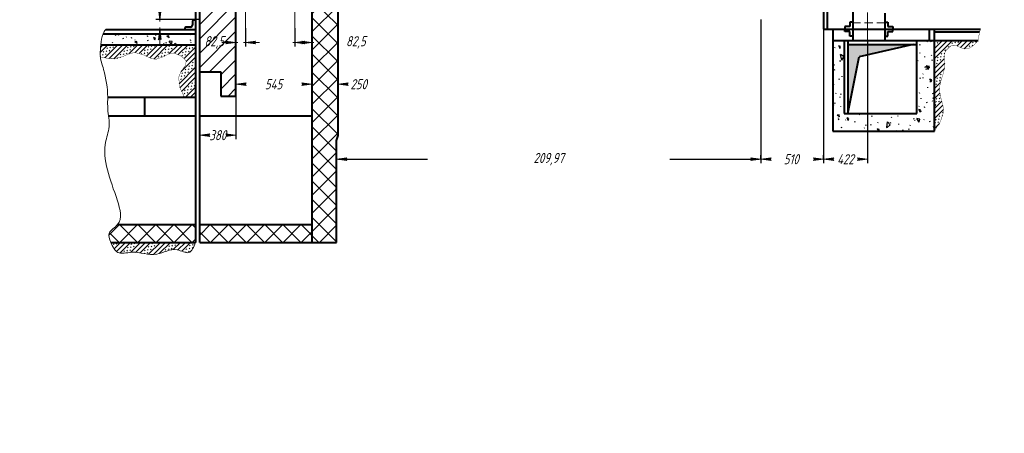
# Model space of a CAD drawing. Header units: millimetres. Extents: x 0 to 841, y 0 to 594.
# Tile 1 of 6: x 0 to 487, y 0 to 205. Entities that reach past the tile are written whole.
import ezdxf

# ---------------------------------------------------------------- set-up
doc = ezdxf.new("R2010")
doc.units = ezdxf.units.MM
for name, pattern in [('K5LT32768', [0]), ('K5LT32769', [0]), ('K5LT_AXLED', [19.5, 15, -1.5, 1.5, -1.5]), ('K5LT_BASIC', [0]), ('K5LT_DASHED', [6, 4, -2]), ('K5LT_THIN', [0]), ('K5LT_THIN_INCLUDED_TO_HATCHING', [0])]:
    doc.linetypes.add(name, pattern=pattern)
doc.styles.add('KDIMTEXTSTYLE', font='GOST_AU.SHX', dxfattribs={"width": 0.96, "oblique": 15, "height": 5})
doc.dimstyles.new('KDIMSTYLE (1.00)', dxfattribs={"dimtxt": 5, "dimasz": 1, "dimexe": 2, "dimexo": 0, "dimgap": 1, "dimtad": 1, "dimtxsty": 'KDIMTEXTSTYLE', "dimsah": 1, "dimcen": 0, "dimdle": 1, "dimadec": 0, "dimazin": 0, "dimtfac": 0.667, "dimtmove": 0, "dimatfit": 3, "dimfxl": 0, "dimtvp": 1, "dimtolj": 1, "dimtzin": 0, "dimarcsym": 0})
pattern_1 = [(40, (7.66, 6.428), (-20.5692, 24.5134), [2, -30]), (130, (9.193, 7.713), (-24.5134, -20.5692), [2, -30]), (85, (7.66, 6.428), (-20.5688, 24.513), [2.828, -42.426]), (60, (9.193, 7.713), (-27.7128, 16), [2, -30]), (150, (10.192, 9.445), (-16, -27.7128), [2, -30]), (105, (9.193, 7.713), (-27.7123, 15.9997), [2.828, -42.426]), (80, (16.853, 14.141), (-26.0974, 4.6017), [1.5, -25]), (170, (17.114, 15.618), (-4.6017, -26.0974), [1.5, -25]), (125, (16.853, 14.141), (-26.09695, 4.6016), [2.121, -35.355]), (100, (-18.796, -15.771), (-15.7569, -2.77837), [1, -15]), (190, (-18.97, -14.787), (2.77837, -15.7569), [1, -15]), (145, (-18.796, -15.771), (-15.75733, -2.77844), [1.414, -21.213]), (70, (1.233, 14.088), (-15.0351, 5.4723), [1, -15]), (160, (1.575, 15.028), (-5.4723, -15.0351), [1, -15]), (115, (1.233, 14.088), (-15.03547, 5.47246), [1.414, -21.213]), (85, (0, 0), (-9.35186, 7.84492), [0.3, -10]), (65, (0, 0), (-2.41845, 6.64463), [0.3, -10]), (105, (0, 0), (-6.193075, 7.658056), [0.5, -12]), (110, (0, 0), (-7.94593, 1.36463), [0.5, -7])]

# ---------------------------------------------------------------- blocks, each defined once
blk = doc.blocks.new('U1')
at = {"color": 7, "linetype": 'K5LT32769', "lineweight": 18}
for p, q in [((46.67, 93.69), (46.32, 93.34)), ((47.82, 93.6), (48.17, 93.96)), ((55.42, 93.78), (55.07, 93.43)), ((56.57, 93.69), (56.92, 94.05)), ((58.42, 94.31), (58.07, 93.96)), ((65.41, 92.63), (65.05, 92.28)), ((65.32, 93.78), (65.67, 94.13)), ((66.56, 92.54), (66.91, 92.9)), ((67.18, 94.4), (66.82, 94.05)), ((68.32, 94.31), (68.42, 94.4)), ((74.16, 92.72), (73.8, 92.37)), ((75.31, 92.63), (75.66, 92.98)), ((75.84, 94.4), (75.57, 94.13)), ((77.16, 93.25), (76.81, 92.9)), ((77.07, 94.4), (77.08, 94.4)), ((84.06, 92.72), (84.41, 93.07)), ((85.91, 93.34), (85.56, 92.98)), ((46.23, 92.02), (46.4, 92.19)), ((51.88, 90.24), (51.53, 89.89)), ((53.03, 90.16), (53.39, 90.51)), ((53.65, 92.01), (53.3, 91.66)), ((54.89, 90.77), (54.54, 90.42)), ((54.8, 91.92), (55.15, 92.28)), ((56.66, 92.54), (56.3, 92.19)), ((61.87, 89.1), (61.67, 88.9)), ((61.78, 90.24), (62.14, 90.6)), ((63.02, 89.01), (63.37, 89.36)), ((63.64, 90.86), (63.29, 90.51)), ((63.55, 92.01), (63.9, 92.37)), ((64.79, 90.77), (65.14, 91.13)), ((72.39, 90.95), (72.04, 90.6)), ((73.54, 90.86), (73.89, 91.22)), ((75.4, 91.48), (75.04, 91.13)), ((82.38, 89.8), (82.03, 89.45)), ((82.29, 90.95), (82.64, 91.31)), ((83.53, 89.71), (83.88, 90.07)), ((84.15, 91.57), (83.79, 91.22)), ((85.29, 91.48), (85.65, 91.84))]:
    blk.add_line(p, q, dxfattribs=at)
at = {"color": 7, "linetype": 'K5LT32768', "lineweight": 18}
for p, q in [((49.85, 94.4), (46.7, 91.25)), ((52.33, 94.4), (47.85, 89.93)), ((54.8, 94.4), (49.55, 89.15)), ((54.83, 89.48), (59.75, 94.4)), ((57.32, 89.5), (62.23, 94.4)), ((59.55, 89.25), (64.7, 94.4)), ((69.65, 94.4), (63.82, 88.57)), ((72.13, 94.4), (66.16, 88.43)), ((74.6, 94.4), (69.08, 88.88)), ((76.02, 90.86), (79.55, 94.4)), ((78.3, 90.67), (82.03, 94.4)), ((80.17, 90.06), (84.5, 94.4))]:
    blk.add_line(p, q, dxfattribs=at)
blk = doc.blocks.new('U2')
at = {"color": 7, "linetype": 'K5LT32768', "lineweight": 18}
for p, q in [((39.83, 188.33), (43.69, 192.18)), ((40.09, 191.05), (41.21, 192.18)), ((48.64, 192.18), (42.11, 185.65)), ((51.11, 192.18), (44.27, 185.33)), ((53.59, 192.18), (46.66, 185.25)), ((54.03, 187.67), (58.54, 192.18)), ((57.16, 188.33), (61.01, 192.18)), ((59.25, 187.94), (63.49, 192.18)), ((68.44, 192.18), (62.69, 186.44)), ((70.91, 192.18), (64.4, 185.67)), ((73.39, 192.18), (66.31, 185.11)), ((73.88, 187.72), (78.34, 192.18)), ((76.63, 188), (80.81, 192.18)), ((78.45, 187.34), (83.29, 192.18)), ((87, 190.94), (81.41, 185.36)), ((87, 185.99), (79.87, 178.87)), ((87, 188.47), (82.41, 183.88)), ((78.86, 172.9), (87, 181.04)), ((79.32, 170.89), (87, 178.57)), ((79.99, 169.09), (87, 176.1)), ((87, 171.15), (82.08, 166.23)), ((87, 168.67), (84.56, 166.23))]:
    blk.add_line(p, q, dxfattribs=at)
at = {"color": 7, "linetype": 'K5LT32769', "lineweight": 18}
for p, q in [((43.05, 190.3), (43.4, 190.65)), ((44.9, 190.92), (44.55, 190.57)), ((44.81, 192.07), (44.93, 192.18)), ((46.05, 190.83), (46.4, 191.18)), ((53.65, 191.01), (53.3, 190.65)), ((54.8, 190.92), (55.15, 191.27)), ((56.66, 191.54), (56.3, 191.18)), ((63.55, 191.01), (63.9, 191.36)), ((64.79, 189.77), (65.14, 190.12)), ((65.41, 191.63), (65.05, 191.27)), ((66.56, 191.54), (66.91, 191.89)), ((73.54, 189.86), (73.89, 190.21)), ((74.16, 191.71), (73.8, 191.36)), ((75.4, 190.48), (75.04, 190.12)), ((75.31, 191.63), (75.66, 191.98)), ((77.1, 192.18), (76.81, 191.89)), ((82.29, 189.95), (82.64, 190.3)), ((84.15, 190.57), (83.79, 190.21)), ((84.06, 191.71), (84.41, 192.07)), ((85.29, 190.48), (85.65, 190.83)), ((85.76, 192.18), (85.56, 191.98)), ((39.84, 187.1), (39.86, 187.12)), ((41.37, 187.38), (41.01, 187.03)), ((41.1, 185.88), (41.1, 185.88)), ((41.28, 188.53), (41.63, 188.89)), ((42.51, 187.29), (42.87, 187.65)), ((43.13, 189.15), (42.78, 188.8)), ((44.28, 189.06), (44.64, 189.42)), ((48.35, 185.7), (48.01, 185.37)), ((49.73, 185.85), (49.85, 185.97)), ((50.12, 187.47), (49.76, 187.12)), ((51.27, 187.38), (51.62, 187.74)), ((51.88, 189.24), (51.53, 188.89)), ((53.12, 188), (52.77, 187.65)), ((53.03, 189.15), (53.39, 189.5)), ((54.89, 189.77), (54.54, 189.42)), ((60.15, 187.61), (60.37, 187.83)), ((61.87, 188.09), (61.52, 187.74)), ((61.78, 189.24), (62.14, 189.59)), ((63.02, 188), (63.37, 188.36)), ((63.64, 189.86), (63.29, 189.5)), ((68.85, 186.41), (68.5, 186.06)), ((70, 186.32), (70.36, 186.68)), ((70.62, 188.18), (70.27, 187.83)), ((71.86, 186.94), (71.51, 186.59)), ((71.77, 188.09), (72.12, 188.44)), ((72.39, 189.95), (72.04, 189.59)), ((73.63, 188.71), (73.27, 188.36)), ((80.61, 187.03), (80.26, 186.68)), ((80.52, 188.18), (80.88, 188.53)), ((81.76, 186.94), (82.11, 187.29)), ((82.38, 188.8), (82.02, 188.44)), ((83.53, 188.71), (83.88, 189.06)), ((83.44, 179.96), (83.79, 180.31)), ((84.06, 181.81), (83.7, 181.46)), ((85.29, 180.58), (84.94, 180.22)), ((85.21, 181.73), (85.56, 182.08)), ((85.83, 183.58), (85.47, 183.23)), ((87, 182.28), (86.71, 181.99)), ((86.97, 183.49), (87, 183.52)), ((79.9, 176.42), (80.26, 176.78)), ((80.52, 178.28), (80.17, 177.93)), ((81.76, 177.04), (81.41, 176.69)), ((81.67, 178.19), (82.02, 178.54)), ((82.29, 180.05), (81.94, 179.69)), ((83.53, 178.81), (83.17, 178.46)), ((79.99, 175.27), (79.64, 174.92)), ((83.35, 171.21), (83.7, 171.56)), ((85.21, 171.83), (84.85, 171.47)), ((85.12, 172.98), (85.47, 173.33)), ((86.36, 171.74), (86.71, 172.09)), ((86.97, 173.59), (86.62, 173.24)), ((86.89, 174.74), (87, 174.86)), ((81.27, 166.65), (81.41, 166.79)), ((81.67, 168.29), (81.32, 167.94)), ((81.58, 169.44), (81.94, 169.79)), ((82.82, 168.2), (83.17, 168.56)), ((83.44, 170.06), (83.09, 169.71)), ((84.59, 169.97), (84.94, 170.32))]:
    blk.add_line(p, q, dxfattribs=at)
blk = doc.blocks.new('U3')
at = {"color": 7, "linetype": 'K5LT32768', "lineweight": 18}
for p, q in [((461.6, 194.31), (452.67, 185.38)), ((459.12, 194.31), (452.67, 187.86)), ((452.67, 190.33), (456.65, 194.31)), ((466.55, 194.31), (463.85, 191.62)), ((465.54, 190.83), (469.02, 194.31)), ((467.32, 190.13), (471.5, 194.31)), ((457.49, 185.26), (452.67, 180.43)), ((452.67, 177.96), (457.76, 183.05)), ((452.67, 175.48), (457.67, 180.49)), ((452.67, 170.53), (455.61, 173.48)), ((455.13, 170.51), (452.67, 168.06)), ((455.31, 168.23), (452.67, 165.58)), ((456.3, 164.27), (452.67, 160.63)), ((452.67, 158.16), (456.8, 162.29)), ((452.67, 155.68), (457.1, 160.11)), ((452.67, 150.73), (455.14, 153.21))]:
    blk.add_line(p, q, dxfattribs=at)
at = {"color": 7, "linetype": 'K5LT32769', "lineweight": 18}
for p, q in [((452.67, 192.81), (452.9, 193.04)), ((452.94, 194.31), (452.81, 194.19)), ((454.4, 193.31), (454.05, 192.95)), ((459.53, 191.01), (459.88, 191.36)), ((461.3, 192.77), (461.65, 193.13)), ((463.15, 193.39), (462.8, 193.04)), ((464.3, 193.31), (464.66, 193.66)), ((470.14, 191.71), (469.78, 191.36)), ((471.29, 191.63), (471.64, 191.98)), ((471.91, 193.48), (471.55, 193.13)), ((473.05, 193.39), (473.41, 193.75)), ((454.23, 185.7), (454.58, 186.06)), ((456.08, 186.32), (455.73, 185.97)), ((456, 187.47), (456.35, 187.83)), ((457.23, 186.23), (457.43, 186.43)), ((457.65, 187.89), (457.5, 187.74)), ((457.76, 189.24), (458.12, 189.59)), ((452.67, 184.15), (452.81, 184.29)), ((453.7, 182.7), (454.05, 183.05)), ((454.32, 184.55), (453.96, 184.2)), ((455.47, 184.47), (455.82, 184.82)), ((454.23, 175.8), (453.87, 175.45)), ((455.38, 175.72), (455.73, 176.07)), ((456, 177.57), (455.64, 177.22)), ((453.7, 172.8), (453.34, 172.45)), ((453.61, 173.95), (453.96, 174.3)), ((455.47, 174.57), (455.11, 174.21)), ((455.38, 165.82), (455.02, 165.46)), ((455.29, 166.97), (455.52, 167.2)), ((452.99, 162.19), (453.34, 162.55)), ((453.61, 164.05), (453.26, 163.7)), ((453.52, 165.2), (453.87, 165.55)), ((454.76, 163.96), (455.11, 164.31)), ((455.29, 157.07), (454.93, 156.71)), ((456.44, 156.98), (456.74, 157.28)), ((457.06, 158.83), (456.7, 158.48)), ((452.99, 152.29), (452.67, 151.97)), ((452.9, 153.44), (453.26, 153.8)), ((453.52, 155.3), (453.17, 154.94)), ((454.76, 154.06), (454.4, 153.71)), ((454.67, 155.21), (455.02, 155.56))]:
    blk.add_line(p, q, dxfattribs=at)
blk = doc.blocks.new('KDIMARROW_01')
blk.add_hatch(color=0).paths.add_polyline_path([(0, 0), (-5, 0.66), (-4.5, 0), (-5, -0.66)])
at = {"color": 0, "linetype": 'K5LT_THIN', "lineweight": 18}
for p, q in [((-4.5, 0), (-5, 0.66)), ((-5, 0.66), (0, 0)), ((0, 0), (-5, -0.66)), ((-5, -0.66), (-4.5, 0)), ((0, 0), (-1, 0))]:
    blk.add_line(p, q, dxfattribs=at)
blk = doc.blocks.new('KDIMARROW_02')
blk.add_hatch(color=0).paths.add_polyline_path([(4.5, 0), (5, 0.66), (0, 0), (5, -0.66)])
at = {"color": 0, "linetype": 'K5LT_THIN', "lineweight": 18}
for p, q in [((0, 0), (-1, 0)), ((5, 0.66), (0, 0)), ((0, 0), (5, -0.66)), ((0, 0), (7, 0)), ((4.5, 0), (5, 0.66)), ((5, -0.66), (4.5, 0))]:
    blk.add_line(p, q, dxfattribs=at)

msp = doc.modelspace()

# ---------------------------------------------------------------- hatches: boundary and pattern name
h = msp.add_hatch()
h.set_pattern_fill('ANSI37', style=0, pattern_type=0)
h.set_pattern_definition([(45, (0, 0), (-4.49013, 4.49013), []), (135, (0, 0), (-4.49013, -4.49013), [])])
h.paths.add_polyline_path([(87, 94.402), (87, 103.253), (48.449, 103.253), (47.601, 102.407), (47.129, 102.004), (46.886, 101.804), (46.757, 101.699), (46.668, 101.626), (46.563, 101.54), (46.414, 101.418), (46.196, 101.237), (45.877, 100.965), (45.428, 100.551), (44.845, 99.903), (44.317, 98.937), (44.29, 98.847), (44.244, 98.663), (44.187, 98.284), (44.197, 97.486), (44.533, 95.93), (44.795, 95.121), (44.938, 94.712), (45.01, 94.507), (45.047, 94.404), (45.048, 94.402)])
h.paths.add_polyline_path([(144.628, 94.402), (144.628, 103.253), (89.074, 103.253), (89.074, 94.402)])
h.paths.add_polyline_path([(144.628, 94.402), (156.83, 94.402), (156.83, 144.77), (157.544, 147.313), (157.544, 204.727), (144.628, 204.727)])
h.paths.add_polyline_path([(157.544, 230.969), (152.78, 230.969), (152.78, 231.602), (153.292, 232.661), (154.129, 232.952), (155.231, 232.952), (156.29, 233.464), (156.581, 234.301), (156.581, 236.862), (156.068, 237.921), (155.231, 238.212), (154.13, 238.212), (153.071, 238.725), (152.78, 239.562), (152.78, 239.724), (144.628, 239.724), (144.628, 204.727), (157.544, 204.727)])
h.paths.add_polyline_path([(150.357, 245.059), (150.357, 249.223), (150.357, 253.387), (157.544, 253.387), (157.544, 415.113), (144.628, 415.113), (144.628, 239.724), (157.544, 239.724), (157.544, 245.059)])
h = msp.add_hatch()
h.set_pattern_fill('Металл', style=0, pattern_type=0)
h.set_pattern_definition([(45, (0, 0), (-3.53553, 3.53553), [])])
h.paths.add_polyline_path([(107.009, 204.727), (89.074, 204.727), (89.074, 178.805), (99.553, 178.805), (99.553, 166.745), (107.009, 166.745)])
h.paths.add_polyline_path([(107.009, 242.573), (99.361, 242.573), (99.361, 250.888), (91.751, 250.888), (91.751, 204.727), (107.009, 204.727)])
h.paths.add_polyline_path([(91.751, 250.888), (89.074, 250.888), (89.074, 204.727), (91.751, 204.727)])
h = msp.add_hatch()
h.set_pattern_fill('Песок', style=0, pattern_type=0)
h.set_pattern_definition(pattern_1)
h.paths.add_polyline_path([(87, 197.55), (41.297, 197.55), (40.43, 194.002), (40.223, 192.182), (87, 192.182)])
h = msp.add_hatch()
h.set_pattern_fill('Песок', style=0, pattern_type=0)
h.set_pattern_definition(pattern_1)
h.paths.add_polyline_path([(402.431, 149.504), (452.669, 149.504), (452.669, 194.312), (443.921, 194.312), (443.921, 158.245), (408.024, 158.245), (408.024, 194.312), (402.431, 194.312)])
msp.add_hatch(color=5).paths.add_polyline_path([(442.115, 192.349), (409.778, 192.349), (409.778, 158.245), (415.447, 186.246)])

# ---------------------------------------------------------------- linework, layer by layer
at = {"color": 5, "linetype": 'K5LT_BASIC', "lineweight": 40}
for p, q in [((87, 482.263), (87, 94.402)), ((89.074, 94.402), (89.074, 482.263)), ((107.009, 166.745), (107.009, 461.926)), ((144.628, 415.113), (144.628, 94.402)), ((157.544, 147.313), (157.544, 247.141)), ((399.509, 247.141), (399.509, 199.906)), ((397.81, 216.147), (397.81, 200.839)), ((412.274, 208.434), (412.274, 194.312)), ((428.114, 207.83), (428.114, 199.906)), ((81.639, 199.948), (81.639, 199.697)), ((84.505, 200.912), (82.603, 200.912)), ((85.469, 203.421), (85.469, 201.876)), ((87, 204.386), (86.433, 204.386)), ((397.81, 200.839), (397.81, 199.906)), ((397.81, 199.906), (475.41, 199.906)), ((402.431, 199.906), (402.431, 149.504)), ((410.848, 201.145), (408.25, 201.145)), ((408.25, 201.145), (408.25, 199.906)), ((408.25, 198.667), (408.25, 199.906)), ((412.274, 203.317), (410.848, 203.317)), ((410.848, 203.317), (410.848, 201.145)), ((428.114, 203.317), (429.54, 203.317)), ((428.114, 199.906), (428.114, 194.312)), ((429.54, 203.317), (429.54, 201.145)), ((429.54, 201.145), (432.138, 201.145)), ((432.138, 201.145), (432.138, 199.906)), ((432.138, 198.667), (432.138, 199.906)), ((450.169, 194.312), (450.169, 199.906)), ((452.669, 149.504), (452.669, 199.906)), ((41.297, 197.55), (87, 197.55)), ((42.55, 199.697), (87, 199.697)), ((410.848, 198.667), (408.25, 198.667)), ((410.848, 196.495), (410.848, 198.667)), ((412.274, 196.495), (410.848, 196.495)), ((428.114, 196.495), (429.54, 196.495)), ((429.54, 196.495), (429.54, 198.667)), ((429.54, 198.667), (432.138, 198.667)), ((452.669, 198.571), (475.015, 198.571)), ((40.223, 192.182), (87, 192.182)), ((402.431, 194.312), (474.26, 194.312)), ((408.024, 194.312), (408.024, 158.245)), ((409.778, 194.312), (409.778, 158.245)), ((409.778, 192.349), (442.115, 192.349)), ((412.274, 194.312), (419.601, 194.312)), ((442.115, 192.349), (415.447, 186.246)), ((442.115, 192.349), (443.921, 192.349)), ((443.921, 158.245), (443.921, 194.312)), ((409.778, 158.245), (415.447, 186.246)), ((89.074, 178.805), (99.553, 178.805)), ((99.553, 178.805), (99.553, 166.745)), ((43.565, 166.226), (87, 166.226)), ((61.986, 157.02), (61.986, 166.226)), ((99.553, 166.745), (107.009, 166.745)), ((43.949, 157.02), (87, 157.02)), ((89.074, 157.02), (144.628, 157.02)), ((408.024, 158.245), (443.921, 158.245)), ((156.83, 144.77), (157.544, 147.313)), ((402.431, 149.504), (452.669, 149.504)), ((156.83, 94.402), (156.83, 144.77)), ((48.449, 103.253), (87, 103.253)), ((89.074, 103.253), (144.628, 103.253)), ((45.048, 94.402), (87, 94.402)), ((89.074, 94.402), (156.83, 94.402))]:
    msp.add_line(p, q, dxfattribs=at)
at = {"color": 30, "linetype": 'K5LT_AXLED', "lineweight": 18}
for p, q in [((111.719, 200.34), (111.719, 254.657)), ((136.118, 200.34), (136.118, 254.657)), ((419.601, 208.132), (419.601, 194.312))]:
    msp.add_line(p, q, dxfattribs=at)
at = {"color": 7, "linetype": 'K5LT_DASHED', "lineweight": 18}
msp.add_line((428.114, 203.04), (412.274, 203.04), dxfattribs=at)
at = {"color": 7, "linetype": 'K5LT_THIN_INCLUDED_TO_HATCHING', "const_width": 0.18}
for points in [[(474.26, 194.312), (474.26, 195.832), (474.907, 197.294), (475.015, 198.572), (475.41, 199.906)], [(452.669, 149.504), (455.704, 154.349), (456.978, 158.321), (456.934, 161.599), (455.544, 167.095), (455.138, 170.778), (455.728, 173.891), (457.165, 178.357), (457.793, 181.394), (457.628, 184.165), (457.731, 188.093), (457.794, 188.233), (458.805, 189.783), (460.931, 191.65), (461.474, 191.907), (463.205, 191.854), (466.209, 190.527), (468.622, 190.068), (470.283, 190.648), (472.569, 192.303), (474.26, 194.312)], [(81.538, 166.226), (79.335, 170.848), (78.724, 175.313), (78.844, 176.571), (79.789, 178.737), (81.92, 181.847), (82.394, 183.921), (81.529, 185.241), (79.364, 186.864), (76.261, 188.084), (74.086, 187.801), (70.904, 186.189), (67.559, 185.018), (64.722, 185.549), (61.014, 187.237), (57.021, 188.327), (54.289, 187.767), (50.596, 186.185), (47.098, 185.264), (44.688, 185.298), (40.844, 185.941), (39.364, 186.376)]]:
    msp.add_lwpolyline(points, dxfattribs=at)
at = {"color": 5, "linetype": 'K5LT_BASIC', "lineweight": 40}
for centre, start, end in [((82.603, 199.948), 90, 180), ((84.505, 201.876), 270, 0), ((86.433, 203.421), 90, 180)]:
    msp.add_arc(centre, 0.964, start, end, dxfattribs=at)
at = {"color": 7, "linetype": 'K5LT_THIN_INCLUDED_TO_HATCHING', "lineweight": 18}
for points, knots in [([(45.048, 94.402), (44.466, 96.04), (43.139, 99.778), (51.641, 103.943), (46.428, 122.404), (39.525, 137.413), (44.72, 151.395), (43.903, 157.161), (43.435, 161.662), (43.729, 169.378), (42.419, 177.91), (39.364, 186.376), (40.322, 192.321), (40.619, 196.756), (42.091, 198.997), (42.55, 199.697)], [0, 0, 0, 0, 2.4011895, 5.4807472, 11.5782028, 27.2438905, 31.4726254, 33.7362834, 36.2114094, 38.5197356, 45.7154622, 49.5830873, 52.1641411, 55.0032213, 56.2925342, 56.2925342, 56.2925342, 56.2925342]), ([(45.048, 94.402), (46.02, 92.306), (48.049, 87.932), (57.614, 90.781), (67.143, 86.336), (76.186, 92.767), (84.348, 87.571), (86.107, 92.103), (87, 94.402)], [0, 0, 0, 0, 3.162344, 6.5990226, 13.1365518, 18.5222678, 21.5602775, 24.6871686, 24.6871686, 24.6871686, 24.6871686])]:
    msp.add_open_spline(points, degree=3, knots=knots, dxfattribs=at)

# ---------------------------------------------------------------- block references
for name in ['U2', 'U3', 'U1']:
    msp.add_blockref(name, (0, 0))

# ---------------------------------------------------------------- dimensions: what is measured, and where the dimension line sits
at = {"color": 7}
msp.add_linear_dim(base=(69.424, 204.727), p1=(75.543, 199.697), p2=(89.074, 204.727), angle=90, location=(69.424, 214.586), text='\\H5.0;\\W0.965;\\Q15;\\H5.0;\\W0.965;\\Q15;\\Q15;100', dimstyle='KDIMSTYLE (1.00)', override={"dimexo": 0, "dimblk1": 'KDIMARROW_02', "dimblk2": 'KDIMARROW_02', "dimse1": 0, "dimse2": 0, "dimclrt": 7, "dimtolj": 1}, dxfattribs=at).render()
for base, p1, p2, location, text, override in [((397.81, 135.567), (366.796, 204.727), (397.81, 135.567), (381.81, 135.567), '\\H5.0;\\W0.965;\\Q15;\\H5.0;\\W0.965;\\Q15;\\Q15;510', {"dimexo": 0, "dimblk1": 'KDIMARROW_01', "dimblk2": 'KDIMARROW_01', "dimse1": 0, "dimse2": 0, "dimclrt": 7, "dimtolj": 1}), ((111.719, 193.343), (107.009, 198.442), (111.719, 200.34), (96.291, 193.343), '\\H5.0;\\W0.965;\\Q15;\\H5.0;\\W0.965;\\Q15;\\Q15;82,5', {"dimexo": 0, "dimblk1": 'KDIMARROW_02', "dimblk2": 'KDIMARROW_02', "dimse1": 0, "dimse2": 0, "dimclrt": 7, "dimtolj": 1}), ((136.118, 193.34), (144.628, 200.34), (136.118, 200.34), (166.347, 193.34), '\\H5.0;\\W0.965;\\Q15;\\H5.0;\\W0.965;\\Q15;\\Q15;82,5', {"dimexo": 0, "dimblk1": 'KDIMARROW_02', "dimblk2": 'KDIMARROW_02', "dimse1": 0, "dimse2": 0, "dimclrt": 7, "dimtolj": 1}), ((419.601, 135.567), (397.81, 199.906), (419.601, 194.312), (408.601, 135.567), '\\H5.0;\\W0.965;\\Q15;\\H5.0;\\W0.965;\\Q15;\\Q15;422', {"dimexo": 0, "dimblk1": 'KDIMARROW_01', "dimblk2": 'KDIMARROW_01', "dimse1": 0, "dimse2": 0, "dimclrt": 7, "dimtolj": 1}), ((144.628, 172.657), (107.009, 172.657), (144.628, 172.657), (125.628, 172.657), '\\H5.0;\\W0.965;\\Q15;\\H5.0;\\W0.965;\\Q15;\\Q15;545', {"dimexo": 0, "dimblk1": 'KDIMARROW_01', "dimblk2": 'KDIMARROW_01', "dimse1": 0, "dimse2": 0, "dimclrt": 7, "dimtolj": 1}), ((144.628, 172.657), (157.544, 172.657), (144.628, 172.657), (167.733, 172.657), '\\H5.0;\\W0.965;\\Q15;\\H5.0;\\W0.965;\\Q15;\\Q15;250', {"dimexo": 0, "dimblk1": 'KDIMARROW_01', "dimblk2": 'KDIMARROW_01', "dimse1": 0, "dimse2": 0, "dimclrt": 7, "dimtolj": 1}), ((107.009, 147.441), (89.074, 169.225), (107.009, 166.745), (98.009, 147.441), '\\H5.0;\\W0.965;\\Q15;\\H5.0;\\W0.965;\\Q15;\\Q15;380', {"dimexo": 0, "dimblk1": 'KDIMARROW_01', "dimblk2": 'KDIMARROW_01', "dimse1": 0, "dimse2": 0, "dimclrt": 7, "dimtolj": 1})]:
    msp.add_linear_dim(base=base, p1=p1, p2=p2, location=location, text=text, dimstyle='KDIMSTYLE (1.00)', override=override, dxfattribs=at).render()
msp.add_linear_dim(base=(366.796, 135.567), p1=(156.83, 135.567), p2=(366.796, 135.567), location=(261.796, 135.567), dimstyle='KDIMSTYLE (1.00)', override={"dimexo": 0, "dimpost": '\\H5.0;\\W0.965;\\Q15;<>', "dimblk1": 'KDIMARROW_01', "dimblk2": 'KDIMARROW_01', "dimse1": 0, "dimse2": 0, "dimclrt": 7, "dimtolj": 1}, dxfattribs=at).render()

doc.saveas('drawing.dxf')
